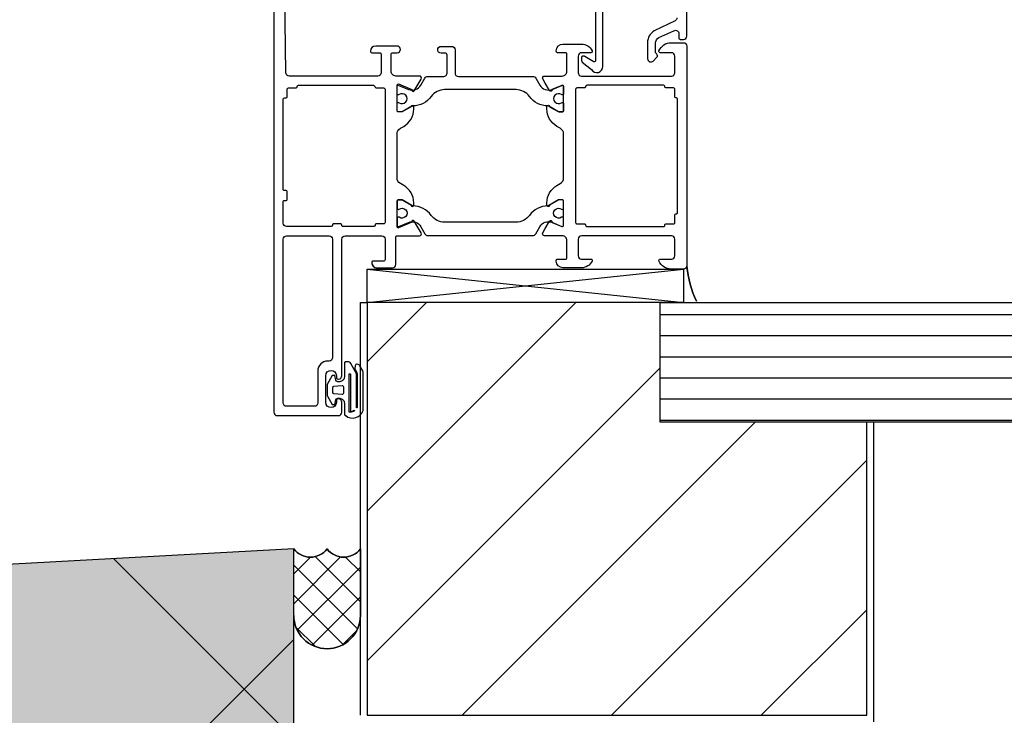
# Model space of a CAD drawing. Header units: millimetres. Extents: x 111285 to 237437, y -9513 to 52045.
# Tile 4 of 117: x 126514 to 126662, y 635 to 739. Entities that reach past the tile are written whole.
import ezdxf

# ---------------------------------------------------------------- set-up
doc = ezdxf.new("R2010")
doc.units = ezdxf.units.MM
doc.header["$LTSCALE"] = 100
doc.linetypes.add('DASHDOT2', pattern=[12.7, 6.35, -3.175, 0, -3.175])
doc.linetypes.add('DASHED', pattern=[0.75, 0.5, -0.25])
doc.layers.get('0').update_dxf_attribs({"color": 252})
for name, color, linetype in [('0-aanzicht', 252, 'Continuous'), ('0-acceering', 252, 'Continuous'), ('0-afwerking', 252, 'Continuous'), ('0-arc-wanden', 252, 'Continuous'), ('0-binnenwanden', 252, 'Continuous'), ('0-BUITENKOZIJNEN', 252, 'Continuous'), ('0-constructie', 252, 'Continuous'), ('0-constructiehatch', 252, 'Continuous')]:
    doc.layers.add(name, color=color, linetype=linetype)
doc.linetypes.add('ZIGZAG', pattern='A,0.00254,-5.08,[131,ltypeshp.shx,S=5.08,R=0,X=-5.08,Y=0],-10.16,[131,ltypeshp.shx,S=5.08,R=180,X=5.08,Y=0],-5.08', length=20.32254)

# ---------------------------------------------------------------- blocks, each defined once
blk = doc.blocks.new('P-71191BLOCK')
at = {"layer": '0-BUITENKOZIJNEN', "linetype": 'Continuous', "ltscale": 0.25}
blk.add_lwpolyline([(14.39999999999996, 46.38520000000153), (13.03999999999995, 45.60000000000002), (12.49999999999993, 45.60000000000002, -0.4142135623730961), (12.29999999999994, 45.80000000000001), (12.29999999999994, 49.60000000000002, -0.4142135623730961), (12.49999999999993, 49.80000000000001), (14.53253497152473, 48.95809644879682, 0.9366001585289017), (14.89051609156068, 48.7815593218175), (15.91152173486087, 50.54998061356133, 0.5773751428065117), (15.65172530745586, 51.00000000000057), (12.10078999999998, 51, -0.4142135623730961), (11.40078999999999, 51.69999999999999), (11.40078999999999, 54.19999999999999, -0.4142135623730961), (11.70079, 54.5), (12.30078999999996, 54.5, 1.000000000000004), (12.30078999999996, 55.5), (9.100779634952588, 55.5, 0.4123353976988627), (8.300796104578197, 54.70513333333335, 0.4160942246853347), (8.500791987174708, 54.50385), (9.700790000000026, 54.50385, -0.4142135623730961), (9.900790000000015, 54.30385000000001), (9.900790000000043, 51.50000000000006, -0.4142135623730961), (9.400790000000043, 51.00000000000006), (-3.90620906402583, 51.00000000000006, -0.4105572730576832), (-4.406170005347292, 51.49375042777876), (-4.600000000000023, 67.00000000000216), (-4.599999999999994, 69.49999999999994, -0.4142135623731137), (-4.099999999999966, 69.99999999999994), (-3.200000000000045, 69.99999999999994, -0.4142135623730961), (-3.000000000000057, 69.79999999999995), (-3.000000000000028, 68.89999999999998, 1.000000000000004), (-2.200000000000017, 68.89999999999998), (-2.200000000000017, 72, 0.4142135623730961), (-2.700000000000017, 72.5), (-2.999999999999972, 72.5, 0.4142135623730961), (-3.19999999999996, 72.30000000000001), (-3.200000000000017, 71.69999999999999, -0.414213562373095), (-3.700000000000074, 71.20000000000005), (-4.299999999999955, 71.2000000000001, -0.4142135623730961), (-4.799999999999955, 71.7000000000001), (-4.799999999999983, 76.29999999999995, -0.4142135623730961), (-4.299999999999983, 76.79999999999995), (-3.69999999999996, 76.80000000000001, -0.4142135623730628), (-3.19999999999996, 76.30000000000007), (-3.19999999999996, 75.70000000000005, 0.4142135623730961), (-2.999999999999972, 75.50000000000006), (-2.700000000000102, 75.49999999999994, 0.414213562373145), (-2.200000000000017, 75.99999999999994), (-2.200000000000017, 77.5, 0.4142135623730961), (-2.700000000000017, 78), (-5.700000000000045, 78, 0.4142135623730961), (-6.200000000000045, 77.5), (-6.200000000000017, 0.5, 0.4142135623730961), (-5.700000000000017, 0), (3.5, 0, 0.4142135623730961), (4, 0.5), (4, 2, 0.4142135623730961), (3.5, 2.5), (3.400000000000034, 2.5, 0.4142135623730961), (3.200000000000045, 2.300000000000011), (3.200000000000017, 2, -1.000000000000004), (1.599999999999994, 2), (1.599999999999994, 6, -1.000000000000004), (3.200000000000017, 6), (3.199999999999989, 5.699999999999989, 0.4142135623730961), (3.399999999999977, 5.499999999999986), (3.499999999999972, 5.5, 0.4142135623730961), (3.999999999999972, 6), (3.999999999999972, 26.5, -0.4142135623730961), (4.499999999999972, 27), (10.00000000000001, 27.00000000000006, -0.4142135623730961), (10.50000000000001, 26.50000000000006), (10.50000000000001, 23.40000000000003, -0.4142135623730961), (10.30000000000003, 23.20000000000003), (8.700002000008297, 23.20000000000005, 0.4142135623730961), (8.500002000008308, 23.00000000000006, 0.4142135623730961), (9.300001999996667, 22.20000000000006), (11.59999999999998, 22.20000000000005, 0.4142135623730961), (12.09999999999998, 22.70000000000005), (12.09999999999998, 26.80000000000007, -0.4142135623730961), (12.29999999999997, 27.00000000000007), (15.65172530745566, 27.00000000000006, 0.5773512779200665), (15.91153247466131, 27.45000078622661), (14.89051954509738, 29.21843469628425, 0.9366166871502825), (14.53253497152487, 29.04190355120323), (12.49999999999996, 28.20000000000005, -0.4142135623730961), (12.29999999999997, 28.40000000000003), (12.29999999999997, 32.20000000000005, -0.4142135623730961), (12.49999999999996, 32.40000000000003), (13.03999999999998, 32.40000000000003), (14.39999999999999, 31.61479999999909, 0.9999925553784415), (14.80000000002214, 31.6148029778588), (14.79999999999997, 31.96121378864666, 0.2679492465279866), (13.29999947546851, 34.55929030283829), (12.80000017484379, 34.84796489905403, -0.2679492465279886), (12.29999999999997, 35.71399040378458), (12.29999999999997, 42.28600959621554, -0.2679492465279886), (12.80000017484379, 43.15203510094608), (13.29999947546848, 43.44070969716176, 0.2679492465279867), (14.79999999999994, 46.0387862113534), (14.79999999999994, 46.38519696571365, 0.9999924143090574)], format="xyb", close=True, dxfattribs=at)
at = {"layer": '0-BUITENKOZIJNEN', "linetype": 'Continuous'}
for points in [[(-4.799999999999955, 28.90000000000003), (-4.799999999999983, 32.10595000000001, -0.4142135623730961), (-4.599999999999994, 32.30595), (-4.400000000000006, 32.30595, 0.4142135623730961), (-4.200000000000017, 32.50594999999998), (-4.200000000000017, 33.60138999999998, 0.4142135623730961), (-4.400000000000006, 33.80138999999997), (-4.599999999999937, 33.80138999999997, -0.4142135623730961), (-4.799999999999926, 34.00138999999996), (-4.800000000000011, 47.50000000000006, -0.4142135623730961), (-4.600000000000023, 47.70000000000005), (-4.399999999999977, 47.70000000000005, 0.4142135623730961), (-4.199999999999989, 47.90000000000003), (-4.200000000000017, 49.00000000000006, -0.4142135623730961), (-4.000000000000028, 49.20000000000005), (-2.8999979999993, 49.19999999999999, 0.4142135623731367), (-2.699998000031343, 49.40000000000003, -0.4142135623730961), (-2.499998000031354, 49.60000000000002), (8.787300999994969, 49.60000000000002, -0.4142135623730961), (8.987300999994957, 49.40000000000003, 0.4142135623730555), (9.187300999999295, 49.20000000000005), (10.3, 49.20000000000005, -0.4142135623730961), (10.49999999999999, 49.00000000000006), (10.50000000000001, 28.99999999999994, -0.4142135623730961), (10.30000000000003, 28.79999999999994), (9.200001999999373, 28.80000000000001, 0.4142135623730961), (9.000001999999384, 28.60000000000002, -0.4142135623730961), (8.800001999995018, 28.40000000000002), (4.200002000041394, 28.40000000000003, -0.4142135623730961), (4.000002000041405, 28.60000000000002, 0.4142135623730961), (3.80000200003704, 28.80000000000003), (2.800001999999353, 28.79999999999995, 0.4142135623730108), (2.600001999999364, 28.60000000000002, -0.4142135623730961), (2.400001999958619, 28.40000000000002), (-4.299999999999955, 28.40000000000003, -0.4142135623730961)], [(-0.09999999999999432, 1.400000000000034), (-4.299999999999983, 1.400000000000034, -0.4142135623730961), (-4.799999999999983, 1.900000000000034), (-4.799999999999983, 26.5, -0.4142135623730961), (-4.299999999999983, 27), (2.100000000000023, 27, -0.4142135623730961), (2.600000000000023, 26.5), (2.600000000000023, 8.700000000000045, -0.4142135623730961), (2.100000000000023, 8.200000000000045), (1.900000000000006, 8.200000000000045, 0.4142135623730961), (0.4000000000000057, 6.700000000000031), (0.4000000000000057, 1.900000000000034, -0.4142135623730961)]]:
    blk.add_lwpolyline(points, format="xyb", close=True, dxfattribs=at)
blk = doc.blocks.new('P-70157BLOCK')
at = {"layer": '0-BUITENKOZIJNEN', "linetype": 'Continuous'}
for points in [[(14.50000000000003, 4.798870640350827, -0.5366750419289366), (14.31574306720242, 5.076648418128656, -0.301511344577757), (16.15831239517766, 6.298870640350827), (18, 6.298870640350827, -0.414213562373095), (18.5, 5.798870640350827), (18.5, -27.2011293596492, -0.414213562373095), (18, -27.7011293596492), (16.15831239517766, -27.70112935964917, -0.3015113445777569), (14.31574306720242, -26.478907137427, -0.5366750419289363), (14.50000000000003, -26.20112935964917), (16.19999999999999, -26.20112935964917, 0.414213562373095), (16.69999999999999, -25.70112935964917), (16.69999999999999, -23.20112935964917, 0.414213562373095), (16.19999999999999, -22.70112935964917), (2.699999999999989, -22.7011293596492, 0.414213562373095), (2.199999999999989, -23.2011293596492), (2.199999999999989, -25.70112935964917, 0.414213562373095), (2.699999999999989, -26.20112935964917), (4.100000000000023, -26.20112935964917, -0.5539924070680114), (4.279843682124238, -26.4886293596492, -0.2870075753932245), (2.661250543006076, -27.50112935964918), (-0.1000000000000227, -27.50112935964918, -0.414213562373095), (-1.100000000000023, -26.50112935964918), (-1.100000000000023, -26.40112935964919, -0.4142135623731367), (-0.8999999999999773, -26.20112935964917), (0.2999999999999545, -26.20112935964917, 0.4142135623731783), (0.5, -26.00112935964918), (0.5, -23.40112935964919, 0.414213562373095), (-0.1999999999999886, -22.70112935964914), (-0.1999999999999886, -22.70112935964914), (-2.866748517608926, -22.70112935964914), (-2.866748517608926, -22.70112935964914, -0.5773502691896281), (-3.126556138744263, -22.25112935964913), (-2.763591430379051, -21.62245604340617), (-2.12764257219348, -20.52096031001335, -1.000000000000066), (-1.758090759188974, -20.67403368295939), (-0.2765366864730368, -21.28771347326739, 0.5345111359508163), (0, -21.10293756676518), (5.684341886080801e-14, -21.10293756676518), (0, -17.50112935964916, 0.4142135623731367), (-0.1999999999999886, -17.30112935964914), (-0.7400000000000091, -17.30112935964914), (-0.7400000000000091, -17.30112935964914), (-2.102211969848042, -18.08760280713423, -1.077346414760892), (-2.5, -18.11726583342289), (-2.5, -17.73991556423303, -0.2679491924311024), (-1, -15.14183935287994), (-1, -15.14183935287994), (-0.5, -14.85316421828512, 0.2679491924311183), (0, -13.9871388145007), (0, -10.70112935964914), (0, -10.70112935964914), (0, -7.415119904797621, 0.2679491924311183), (-0.5, -6.549094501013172), (-0.5, -6.549094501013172), (-1, -6.260419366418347, -0.2679491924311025), (-2.5, -3.662343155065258), (-2.5, -3.662343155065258), (-2.5, -3.284992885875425, -1.077346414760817), (-2.102211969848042, -3.314655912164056), (-0.7400000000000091, -4.10112935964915), (-0.1999999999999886, -4.10112935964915, 0.414213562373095), (0, -3.901129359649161), (0, -3.901129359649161), (0, -0.2993211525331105), (0, -0.2993211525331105, 0.534511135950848), (-0.2765366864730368, -0.1145452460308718), (-1.758090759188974, -0.7282250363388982), (-1.758090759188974, -0.7282250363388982, -1.000000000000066), (-2.12764257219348, -0.8812984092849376), (-2.127642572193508, -0.8812984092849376), (-2.763591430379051, 0.2201973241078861), (-2.763591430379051, 0.2201973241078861), (-3.126556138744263, 0.8488706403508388, -0.5773502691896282), (-2.866748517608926, 1.298870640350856), (-2.866748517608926, 1.298870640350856), (-0.1999999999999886, 1.298870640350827, 0.414213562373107), (0.5, 1.998870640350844), (0.5, 4.598870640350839, 0.4142135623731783), (0.2999999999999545, 4.798870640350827), (-0.8999999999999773, 4.798870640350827, -0.4142135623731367), (-1.100000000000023, 4.998870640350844), (-1.100000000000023, 5.098870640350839, -0.414213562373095), (-0.1000000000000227, 6.098870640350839), (2.661250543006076, 6.098870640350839, -0.2870075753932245), (4.279843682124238, 5.08637064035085, -0.5539924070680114), (4.100000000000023, 4.798870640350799), (2.699999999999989, 4.798870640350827, 0.414213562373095), (2.199999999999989, 4.298870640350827), (2.199999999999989, 1.798870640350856, 0.414213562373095), (2.699999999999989, 1.298870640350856), (16.19999999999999, 1.298870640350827, 0.414213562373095), (16.69999999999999, 1.798870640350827), (16.69999999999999, 4.298870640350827, 0.414213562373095), (16.19999999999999, 4.798870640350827)], [(17.10000000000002, -5.701129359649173), (17.10000000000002, -5.701129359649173), (17.10000000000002, -2.201129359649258), (17.10000000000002, -2.201129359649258, 0.4142135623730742), (16.89999999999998, -2.001129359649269, -0.4142135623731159), (16.69999999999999, -1.801129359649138), (16.69999999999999, -0.7011293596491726), (16.69999999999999, -0.7011293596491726, 0.4142135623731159), (16.5, -0.5011293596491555), (15.39999999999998, -0.5011293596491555, -0.4142135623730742), (15.20000000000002, -0.3011293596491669, 0.4142135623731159), (15.00000000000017, -0.1011293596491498), (3.499999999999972, -0.1011293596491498), (3.499999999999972, -0.1011293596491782, 0.4142135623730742), (3.300000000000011, -0.3011293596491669, -0.4142135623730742), (3.100000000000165, -0.5011293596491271), (2, -0.5011293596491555, 0.4142135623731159), (1.800000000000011, -0.7011293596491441), (1.800000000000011, -1.801129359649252), (1.800000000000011, -20.70112935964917), (1.800000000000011, -20.70112935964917, 0.414213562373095), (2, -20.90112935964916), (3.100000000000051, -20.90112935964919, -0.4142135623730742), (3.300000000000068, -21.10112935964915, 0.4142135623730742), (3.499999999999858, -21.30112935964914), (15.00000000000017, -21.30112935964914, 0.4142135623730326), (15.19999999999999, -21.10112935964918), (15.19999999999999, -21.10112935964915, -0.4142135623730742), (15.39999999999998, -20.90112935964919), (15.39999999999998, -20.90112935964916), (16.5, -20.90112935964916, 0.414213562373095), (16.69999999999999, -20.70112935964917), (16.69999999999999, -20.70112935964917), (16.69999999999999, -19.60112935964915), (16.69999999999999, -19.60112935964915, -0.4142135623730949), (16.89999999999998, -19.40112935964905), (16.89999999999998, -19.40112935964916, 0.414213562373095), (17.10000000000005, -19.20112935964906), (17.10000000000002, -19.20112935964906)]]:
    blk.add_lwpolyline(points, format="xyb", close=True, dxfattribs=at)
blk = doc.blocks.new('hoek-sr1 en sr2')
at = {"ltscale": 0.1}
for p, q in [((397.9999999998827, -620.0000000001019), (397.9999999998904, -665.0000000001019)), ((392.9999999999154, -630.0000000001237), (392.99999999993, -630.0000000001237)), ((387.99999999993, -635.0000000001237), (387.99999999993, -645.0000000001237)), ((397.9999999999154, -645.0000000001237), (397.9999999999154, -635.0000000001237)), ((392.9999999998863, -645.0000000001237), (392.9999999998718, -645.0000000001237)), ((397.9999999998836, -645.0000000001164), (397.999999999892, -665.0000000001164)), ((398.9999999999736, -687.0000133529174), (446.4999999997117, -682.0000133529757)), ((398.9999999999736, -682.0000133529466), (446.4999999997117, -687.0000133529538)), ((446.4999999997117, -682.0000133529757), (398.9999999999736, -682.0000133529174)), ((398.9999999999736, -682.0000133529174), (398.9999999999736, -687.0000133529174)), ((446.4999999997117, -687.0000133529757), (446.4999999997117, -682.0000133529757)), ((398.9999999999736, -687.0000133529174), (446.4999999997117, -687.0000133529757))]:
    blk.add_line(p, q, dxfattribs=at)
for p, q in [((397.9999999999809, -620.00000000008), (397.9999999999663, -682.0000000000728)), ((398.9999999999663, -682.0000000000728), (398.9999999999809, -620.00000000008)), ((397.9999999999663, -682.0000000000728), (398.9999999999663, -682.0000000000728))]:
    blk.add_line(p, q)
at = {"linetype": 'Continuous'}
for points in [[(394.3091856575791, -670.3479055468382), (394.1853874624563, -671.0500000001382), (393.7853874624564, -671.0500000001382), (392.9999999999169, -669.6896690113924), (392.9999999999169, -668.0103309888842), (393.7853874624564, -666.6500000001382), (394.1853874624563, -666.6500000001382), (394.309185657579, -667.3520944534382, 0.3639702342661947), (394.6046279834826, -667.6000000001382), (394.8999999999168, -667.6000000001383, 0.414213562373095), (395.5999999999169, -666.9000000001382), (395.5999999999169, -665.2000000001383, -0.414213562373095), (395.799999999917, -665.0000000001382), (395.799999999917, -665.0000000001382), (395.799999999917, -665.0000000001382, -0.5143476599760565), (398.3999999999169, -665.7495587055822), (398.3999999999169, -671.5555136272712), (398.3999999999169, -671.5555136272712, -0.1316524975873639), (398.3598076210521, -671.7055136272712), (398.3598076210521, -671.7055136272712), (397.916783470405, -672.4728539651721), (397.916783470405, -672.4728539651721, -0.2441423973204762), (397.5283939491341, -672.720858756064), (397.5283939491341, -672.720858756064, -0.3962331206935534), (397.2050401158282, -672.4672260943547), (397.2050401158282, -672.4672260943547), (397.1532054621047, -672.1268885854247), (397.1532054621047, -672.1268885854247, -0.1703036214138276), (397.1899777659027, -671.9317183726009), (397.1899777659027, -671.9317183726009), (397.4598076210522, -671.4643593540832), (397.4598076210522, -671.4643593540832, 0.1316524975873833), (397.4999999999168, -671.3143593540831), (397.4999999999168, -671.3143593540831), (397.4999999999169, -666.2381343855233), (397.4999999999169, -666.2381343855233, 0.4916311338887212), (397.4263194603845, -666.1830169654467), (397.4263194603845, -666.1830169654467), (397.3999999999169, -671.2339745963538, -0.131652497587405), (397.333012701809, -671.4839745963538), (396.5443375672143, -672.8500000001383), (396.5443375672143, -672.8500000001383, -0.2679491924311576), (396.1113248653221, -673.1000000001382), (396.1113248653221, -673.1000000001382), (395.799999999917, -673.1000000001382, -0.414213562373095), (395.5999999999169, -672.9000000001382), (395.5999999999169, -670.8000000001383, 0.414213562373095), (394.8999999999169, -670.1000000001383), (394.6046279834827, -670.1000000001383, 0.363970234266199)], [(396.2999999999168, -665.5352766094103), (396.2999999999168, -671.2255147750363), (396.2999999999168, -671.2255147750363), (396.3299999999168, -671.2555147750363), (396.3299999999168, -671.2555147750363), (396.2999999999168, -671.2255147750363), (396.2999999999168, -671.2255147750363, 0.4142135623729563), (396.3299999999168, -671.2555147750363, 0.4142135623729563), (396.3299999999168, -671.2555147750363), (396.4699999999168, -671.2555147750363), (396.4699999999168, -671.2555147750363, 0.4142135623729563), (396.4999999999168, -671.2255147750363), (396.4999999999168, -671.2255147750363), (396.4999999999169, -665.6432031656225), (396.4999999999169, -665.6432031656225, -0.450353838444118), (396.53364485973, -665.6134254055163), (396.53364485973, -665.613425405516, -0.124640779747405), (397.0662471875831, -665.8242821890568), (397.0662471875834, -665.8242821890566), (397.1180007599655, -665.7924736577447), (397.1180007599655, -665.7924736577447, 0.506574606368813), (397.1184291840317, -665.7441005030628), (397.1184291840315, -665.7441005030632, 0.1618581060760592), (396.3999999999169, -665.5052766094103), (396.3999999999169, -665.5052766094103), (396.3299999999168, -665.5052766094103), (396.3299999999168, -665.5052766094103, 0.4142135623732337)], [(393.9825688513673, -669.3672419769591, -0.3888787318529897), (393.7999999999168, -669.1680030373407), (393.7999999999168, -669.1680030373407), (393.7999999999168, -668.5319969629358), (393.7999999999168, -668.5319969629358, -0.3888787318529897), (393.9825688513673, -668.3327580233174), (393.9825688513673, -668.3327580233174), (395.2825688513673, -668.2190227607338), (395.2825688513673, -668.2190227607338, -0.4400105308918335), (395.4999999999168, -668.4182617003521), (395.4999999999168, -668.4182617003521), (395.4999999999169, -669.2817382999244), (395.4999999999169, -669.2817382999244, -0.4400105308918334), (395.2825688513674, -669.4809772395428), (395.2825688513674, -669.4809772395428)], [(403.6999999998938, -697.3999866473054), (403.6999999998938, -697.3999866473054, -0.4142135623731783), (403.4999999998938, -697.1999866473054), (403.4999999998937, -696.1745833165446, -0.609065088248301), (403.8157894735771, -696.011510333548, 1.936491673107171), (403.815789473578, -694.7884629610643, -0.6090650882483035), (403.4999999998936, -694.6253899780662), (403.4999999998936, -693.5981784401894, -0.5345111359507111), (403.7765366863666, -693.4134025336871), (405.2019883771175, -694.0038439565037, 0.3763733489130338), (407.0750516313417, -693.3680246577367), (407.6916836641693, -692.2999866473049, -0.267949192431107), (408.1246963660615, -692.0499866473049), (423.8753036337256, -692.0499866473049, -0.2679491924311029), (424.3083163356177, -692.2999866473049), (424.9249483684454, -693.3680246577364, 0.3763733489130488), (426.7980116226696, -694.0038439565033), (428.2234633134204, -693.4134025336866, -0.5345111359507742), (428.4999999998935, -693.5981784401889), (428.4999999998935, -694.6253899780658, -0.6090650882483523), (428.1842105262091, -694.7884629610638, 1.936491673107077), (428.1842105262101, -696.0115103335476, -0.6090650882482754), (428.4999999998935, -696.1745833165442), (428.4999999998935, -697.199986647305, -0.4142135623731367), (428.2999999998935, -697.3999866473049), (427.7499999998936, -697.3999866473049), (426.2680858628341, -696.5444031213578, 0.1261734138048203), (426.1245527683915, -696.5042804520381, -0.2333969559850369), (423.3761765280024, -695.0729479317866, 0.239087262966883), (421.3591597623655, -694.0499866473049), (410.640840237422, -694.0499866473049, 0.2390872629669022), (408.623823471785, -695.0729479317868, -0.2333969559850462), (405.8754472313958, -696.5042804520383, 0.1261734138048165), (405.7319141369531, -696.5444031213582), (404.2499999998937, -697.3999866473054)], [(405.8754472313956, -711.4957195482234, -0.1261734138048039), (405.7319141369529, -711.4555968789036), (404.2499999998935, -710.6000133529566), (403.6999999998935, -710.6000133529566, 0.414213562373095), (403.4999999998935, -710.8000133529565), (403.4999999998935, -711.8254166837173, 0.609065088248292), (403.8157894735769, -711.9884896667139, -1.936491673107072), (403.8157894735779, -713.2115370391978, 0.6090650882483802), (403.4999999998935, -713.3746100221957), (403.4999999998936, -714.4018215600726), (403.4999999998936, -714.4018215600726, 0.5345111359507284), (403.7765366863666, -714.5865974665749), (403.7765366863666, -714.5865974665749), (405.2019883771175, -713.9961560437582, -0.3763733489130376), (407.0750516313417, -714.631975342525), (407.6916836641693, -715.7000133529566, 0.2679491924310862), (408.1246963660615, -715.9500133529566), (410.4999999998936, -715.9500133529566, -0.4142135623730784), (410.9999999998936, -716.4500133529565), (410.9999999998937, -719.1500133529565, -0.4142135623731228), (410.6999999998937, -719.4500133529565), (410.0999999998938, -719.4500133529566, 0.9999999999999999), (410.0999999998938, -720.4500133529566), (411.6999999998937, -720.4500133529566, 0.4142135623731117), (412.1999999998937, -719.9500133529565), (412.1999999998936, -716.4500133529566, -0.414213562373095), (412.6999999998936, -715.9500133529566), (423.8753036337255, -715.9500133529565, 0.2679491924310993), (424.3083163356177, -715.7000133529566), (424.9249483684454, -714.6319753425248, -0.3763733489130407), (426.7980116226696, -713.9961560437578), (428.2234633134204, -714.5865974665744, 0.534511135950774), (428.4999999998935, -714.4018215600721), (428.4999999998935, -713.3746100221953, 0.609065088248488), (428.184210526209, -713.2115370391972, -1.936491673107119), (428.18421052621, -711.9884896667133, 0.6090650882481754), (428.4999999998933, -711.8254166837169), (428.4999999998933, -710.8000133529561), (428.4999999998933, -710.8000133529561, 0.414213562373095), (428.2999999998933, -710.6000133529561), (428.2999999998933, -710.6000133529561), (427.7499999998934, -710.6000133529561), (426.268085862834, -711.4555968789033, -0.126173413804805), (426.1245527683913, -711.4957195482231, 0.233396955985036), (423.376176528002, -712.9270520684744, -0.239087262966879), (421.3591597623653, -713.9500133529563), (410.6408402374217, -713.9500133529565, -0.2390872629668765), (408.6238234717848, -712.9270520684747, 0.2333969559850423)]]:
    blk.add_lwpolyline(points, format="xyb", close=True, dxfattribs=at)
at = {"ltscale": 0.1}
for centre, radius, start, end in [((392.9999999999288, -635.0000000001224), 4.999999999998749, 89.99999999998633, 180.0000000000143), ((392.9999999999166, -635.0000000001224), 4.999999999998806, 359.9999999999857, 90.00000000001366), ((390.4999999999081, -646.8539004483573), 3.112386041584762, 36.5591595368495, 143.4408404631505), ((395.4999999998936, -646.8539004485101), 3.112386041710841, 36.55915953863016, 143.4408404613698)]:
    blk.add_arc(centre, radius, start, end, dxfattribs=at)
at = {"linetype": 'Continuous'}
blk.add_arc((462.8872190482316, -688.9978548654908), 15.96819799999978, 154.8134079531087, 174.3821819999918, dxfattribs=at)
at = {"layer": '0-aanzicht', "linetype": 'DASHDOT2', "ltscale": 0.1}
blk.add_line((422.9999999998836, -543.000000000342), (422.9999999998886, -620.0000000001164), dxfattribs=at)
at = {"layer": '0-acceering', "ltscale": 0.1}
for p, q in [((457.2532015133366, -664.0000000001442), (413.2532015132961, -620.0000000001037)), ((473.9999999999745, -658.2961581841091), (435.7038418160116, -620.0000000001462)), ((473.9999999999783, -635.8455178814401), (458.1544821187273, -620.0000000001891)), ((442.9999999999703, -672.1974387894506), (398.9999999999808, -628.1974387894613)), ((395.4238969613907, -630.6268176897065), (387.9999999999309, -638.0507146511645)), ((391.2409399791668, -630.3196466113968), (388.3196466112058, -633.2409399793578)), ((397.99999999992, -637.7754844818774), (390.7562359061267, -630.5317203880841)), ((397.465649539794, -632.751005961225), (395.2489940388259, -630.534350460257)), ((397.5698197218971, -632.971022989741), (387.9999999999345, -642.5408427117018)), ((397.9999999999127, -642.265612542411), (388.5180520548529, -632.7836645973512)), ((395.0226045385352, -643.7783451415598), (387.9999999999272, -636.7557406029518)), ((397.9999999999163, -637.0309707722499), (391.2078860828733, -643.8230846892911)), ((390.4956487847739, -643.7415174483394), (387.9999999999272, -641.2458686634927)), ((397.99999999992, -641.5210988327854), (395.7680225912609, -643.7530762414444)), ((430.3519209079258, -682.000000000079), (398.9999999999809, -650.6480790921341)), ((572.9999999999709, -664.2750000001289), (442.9999999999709, -664.2750000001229)), ((572.9999999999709, -667.4500000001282), (442.9999999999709, -667.4500000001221)), ((572.9999999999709, -670.6250000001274), (442.9999999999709, -670.6250000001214)), ((407.9012806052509, -682.0000000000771), (398.9999999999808, -673.098719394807)), ((572.9999999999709, -673.8000000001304), (442.9999999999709, -673.8000000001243)), ((572.9999999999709, -676.9750000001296), (442.9999999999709, -676.9750000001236)), ((572.9999999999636, -680.1500000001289), (442.9999999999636, -680.1500000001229))]:
    blk.add_line(p, q, dxfattribs=at)
at = {"layer": '0-afwerking', "linetype": 'DASHED'}
blk.add_line((474.9999999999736, -664.0000000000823), (475.0000000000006, -619.0000000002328), dxfattribs=at)
at = {"layer": '0-binnenwanden', "ltscale": 0.1}
for p, q in [((398.9999999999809, -682.0000000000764), (398.9999999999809, -620.0000000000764)), ((398.9999999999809, -620.0000000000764), (473.9999999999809, -620.0000000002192)), ((473.9999999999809, -620.0000000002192), (473.9999999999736, -664.0000000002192)), ((473.9999999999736, -664.0000000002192), (442.9999999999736, -664.00000000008)), ((442.9999999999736, -664.00000000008), (442.9999999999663, -682.00000000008)), ((572.9999999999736, -664.0000000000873), (442.9999999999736, -664.00000000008)), ((442.9999999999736, -664.00000000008), (442.9999999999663, -682.00000000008)), ((442.9999999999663, -682.00000000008), (398.9999999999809, -682.0000000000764)), ((442.9999999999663, -682.00000000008), (572.9999999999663, -682.0000000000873))]:
    blk.add_line(p, q, dxfattribs=at)
at = {"layer": '0-BUITENKOZIJNEN', "linetype": 'Continuous'}
for points in [[(433.2999999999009, -730.9000000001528), (433.2999999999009, -720.6456597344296), (433.2999999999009, -718.3000000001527, 0.7673269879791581), (432.926794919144, -718.2000000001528), (431.6853735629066, -718.9414213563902, -0.198912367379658), (431.5439522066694, -719.0000000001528), (431.3999999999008, -719.0000000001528, -0.414213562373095), (431.1999999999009, -718.8000000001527), (431.1999999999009, -718.3339745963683, -0.1316524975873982), (431.2669872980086, -718.0839745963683), (432.7084936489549, -716.9532377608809, -0.7673269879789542), (434.399999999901, -717.406475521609), (434.399999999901, -720.4161111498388), (434.399999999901, -730.9000000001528)], [(445.4999999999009, -724.7331615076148, 0.2679491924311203), (445.2499999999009, -724.3001488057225), (442.0999999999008, -722.7701705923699, -0.2679491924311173), (441.0999999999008, -721.0381197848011), (441.0999999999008, -718.6013016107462, -0.6681786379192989), (441.9535533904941, -718.247748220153), (442.5121320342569, -718.8063268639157, -0.4671052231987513), (442.4714285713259, -719.2646544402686, 0.2453926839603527), (442.2999999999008, -719.5929151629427), (442.2999999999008, -720.9226497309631, 0.2679491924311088), (442.7999999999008, -721.7886751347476), (445.0499999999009, -722.7990381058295, 0.5773502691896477), (445.7999999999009, -722.3660254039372), (445.7999999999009, -721.7000000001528, -0.4142135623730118), (445.9999999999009, -721.5000000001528), (446.4999999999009, -721.5000000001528, -0.414213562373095), (446.9999999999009, -722.0000000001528), (446.9999999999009, -730.9000000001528)]]:
    blk.add_lwpolyline(points, format="xyb", dxfattribs=at)
at = {"linetype": 'ZIGZAG', "ltscale": 0.25, "extrusion": (0, 0, -1), "zscale": -1, "rotation": 180}
blk.add_blockref('P-71191BLOCK', (-391.1999999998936, -665.000000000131), dxfattribs=at)
at = {"linetype": 'ZIGZAG', "extrusion": (0, 0, -1), "zscale": -1, "rotation": 180}
blk.add_blockref('P-70157BLOCK', (-428.4999999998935, -714.7011427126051), dxfattribs=at)
blk = doc.blocks.new('onderlegger beganegrond')
at = {"layer": '0-arc-wanden', "ltscale": 0.1}
h = blk.add_hatch(dxfattribs=at)
h.set_pattern_fill('ANSI37', color=256, scale=20, style=0)
h.set_pattern_definition([(45, (330, 594.0000000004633), (-44.90128060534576, 44.90128060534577), []), (135, (330, 594.0000000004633), (-44.90128060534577, -44.90128060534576), [])])
h.paths.add_polyline_path([(433, 432.9999765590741), (433, 630.0000000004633), (403, 630.0000000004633), (403, 660.0000000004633), (0, 638.0000000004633), (0, 15.00000000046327), (15, 15.00000000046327), (15, 4.632738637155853e-10), (638, 4.632738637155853e-10), (660, 403.000021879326), (630, 403.0000218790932), (630, 432.9999765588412)])
at = {"layer": '0-constructiehatch', "ltscale": 0.1}
blk.add_hatch(color=256, dxfattribs=at).paths.add_polyline_path([(433, 432.9999765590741), (433, 630.0000000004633), (403, 630.0000000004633), (403, 660.0000000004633), (0, 638.0000000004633), (0, 15.00000000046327), (15, 15.00000000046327), (15, 4.632738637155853e-10), (638, 4.632738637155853e-10), (660, 403.000021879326), (630, 403.0000218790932), (630, 432.9999765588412)])
at = {"layer": '0-constructie', "ltscale": 10}
blk.add_lwpolyline([(433, 432.9999765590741), (433, 630.0000000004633), (403, 630.0000000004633), (403, 660.0000000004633), (0, 638.0000000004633), (0, 15.00000000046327), (15, 15.00000000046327), (15, 4.632738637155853e-10), (638, 4.632738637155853e-10), (660, 403.000021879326), (630, 403.0000218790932), (630, 432.9999765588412)], close=True, dxfattribs=at)
at = {"xscale": -1, "rotation": 180}
blk.add_blockref('hoek-sr1 en sr2', (15, 15.00000000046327), dxfattribs=at)

msp = doc.modelspace()

# ---------------------------------------------------------------- linework, layer by layer
at = {"ltscale": 0.1}
for p, q in [((126565.9985052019, 702.0000133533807), (126613.4985052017, 697.0000133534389)), ((126565.9985052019, 697.0000133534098), (126613.4985052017, 702.0000133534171)), ((126565.9985052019, 697.0000133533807), (126565.9985052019, 702.0000133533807)), ((126565.9985052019, 702.0000133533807), (126613.4985052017, 702.0000133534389)), ((126613.4985052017, 702.0000133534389), (126613.4985052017, 697.0000133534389)), ((126613.4985052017, 697.0000133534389), (126565.9985052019, 697.0000133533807)), ((126564.9985052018, 635.0000000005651), (126564.9985052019, 680.0000000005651)), ((126564.9985052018, 660.0000000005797), (126564.9985052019, 680.0000000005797)), ((126554.9985052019, 650.000000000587), (126554.9985052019, 660.000000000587)), ((126559.9985052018, 660.000000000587), (126559.9985052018, 660.000000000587)), ((126564.9985052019, 660.000000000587), (126564.9985052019, 650.000000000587)), ((126559.9985052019, 645.000000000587), (126559.9985052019, 645.000000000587))]:
    msp.add_line(p, q, dxfattribs=at)
for p, q in [((126564.9985052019, 635.0000000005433), (126564.9985052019, 697.000000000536)), ((126564.9985052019, 697.000000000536), (126565.9985052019, 697.000000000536)), ((126565.9985052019, 697.000000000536), (126565.9985052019, 635.0000000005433))]:
    msp.add_line(p, q)
at = {"linetype": 'Continuous'}
for points in [[(126572.8739524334, 726.4957195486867, 0.1261734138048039), (126572.7304193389, 726.4555968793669), (126571.2485052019, 725.6000133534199), (126570.6985052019, 725.6000133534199, -0.414213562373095), (126570.4985052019, 725.8000133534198), (126570.4985052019, 726.8254166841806, -0.609065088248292), (126570.8142946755, 726.9884896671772, 1.936491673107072), (126570.8142946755, 728.211537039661, -0.6090650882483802), (126570.4985052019, 728.374610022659), (126570.4985052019, 729.4018215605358), (126570.4985052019, 729.4018215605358, -0.5345111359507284), (126570.7750418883, 729.5865974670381), (126570.7750418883, 729.5865974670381), (126572.2004935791, 728.9961560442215, 0.3763733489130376), (126574.0735568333, 729.6319753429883), (126574.6901888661, 730.7000133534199, -0.2679491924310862), (126575.123201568, 730.9500133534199), (126577.4985052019, 730.9500133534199, 0.4142135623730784), (126577.9985052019, 731.4500133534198), (126577.9985052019, 734.1500133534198, 0.4142135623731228), (126577.6985052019, 734.4500133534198), (126577.0985052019, 734.4500133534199, -0.9999999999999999), (126577.0985052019, 735.4500133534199), (126578.6985052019, 735.4500133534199, -0.4142135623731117), (126579.1985052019, 734.9500133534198), (126579.1985052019, 731.4500133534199, 0.414213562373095), (126579.6985052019, 730.9500133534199), (126590.8738088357, 730.9500133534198, -0.2679491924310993), (126591.3068215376, 730.7000133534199), (126591.9234535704, 729.6319753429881, 0.3763733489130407), (126593.7965168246, 728.996156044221), (126595.2219685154, 729.5865974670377, -0.534511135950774), (126595.4985052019, 729.4018215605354), (126595.4985052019, 728.3746100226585, -0.609065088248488), (126595.1827157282, 728.2115370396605, 1.936491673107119), (126595.1827157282, 726.9884896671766, -0.6090650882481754), (126595.4985052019, 726.8254166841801), (126595.4985052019, 725.8000133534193), (126595.4985052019, 725.8000133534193, -0.414213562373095), (126595.2985052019, 725.6000133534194), (126595.2985052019, 725.6000133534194), (126594.7485052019, 725.6000133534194), (126593.2665910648, 726.4555968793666, 0.126173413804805), (126593.1230579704, 726.4957195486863, -0.233396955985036), (126590.37468173, 727.9270520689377, 0.239087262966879), (126588.3576649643, 728.9500133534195), (126577.6393454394, 728.9500133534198, 0.2390872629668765), (126575.6223286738, 727.927052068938, -0.2333969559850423)], [(126570.6985052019, 712.3999866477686), (126570.6985052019, 712.3999866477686, 0.4142135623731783), (126570.4985052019, 712.1999866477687), (126570.4985052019, 711.1745833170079, 0.609065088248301), (126570.8142946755, 711.0115103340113, -1.936491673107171), (126570.8142946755, 709.7884629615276, 0.6090650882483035), (126570.4985052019, 709.6253899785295), (126570.4985052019, 708.5981784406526, 0.5345111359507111), (126570.7750418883, 708.4134025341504), (126572.2004935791, 709.003843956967, -0.3763733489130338), (126574.0735568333, 708.3680246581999), (126574.6901888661, 707.2999866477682, 0.267949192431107), (126575.123201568, 707.0499866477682), (126590.8738088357, 707.0499866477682, 0.2679491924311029), (126591.3068215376, 707.2999866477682), (126591.9234535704, 708.3680246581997, -0.3763733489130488), (126593.7965168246, 709.0038439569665), (126595.2219685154, 708.4134025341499, 0.5345111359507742), (126595.4985052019, 708.5981784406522), (126595.4985052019, 709.625389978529, 0.6090650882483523), (126595.1827157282, 709.7884629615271, -1.936491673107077), (126595.1827157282, 711.0115103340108, 0.6090650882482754), (126595.4985052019, 711.1745833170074), (126595.4985052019, 712.1999866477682, 0.4142135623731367), (126595.2985052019, 712.3999866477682), (126594.7485052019, 712.3999866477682), (126593.2665910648, 711.5444031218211, -0.1261734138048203), (126593.1230579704, 711.5042804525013, 0.2333969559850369), (126590.37468173, 710.0729479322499, -0.239087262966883), (126588.3576649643, 709.0499866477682), (126577.6393454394, 709.0499866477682, -0.2390872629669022), (126575.6223286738, 710.07294793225, 0.2333969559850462), (126572.8739524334, 711.5042804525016, -0.1261734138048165), (126572.7304193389, 711.5444031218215), (126571.2485052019, 712.3999866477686)], [(126561.3076908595, 685.3479055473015), (126561.1838926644, 686.0500000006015), (126560.7838926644, 686.0500000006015), (126559.9985052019, 684.6896690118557), (126559.9985052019, 683.0103309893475), (126560.7838926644, 681.6500000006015), (126561.1838926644, 681.6500000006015), (126561.3076908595, 682.3520944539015, -0.3639702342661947), (126561.6031331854, 682.6000000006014), (126561.8985052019, 682.6000000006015, -0.414213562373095), (126562.5985052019, 681.9000000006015), (126562.5985052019, 680.2000000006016, 0.414213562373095), (126562.7985052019, 680.0000000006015), (126562.7985052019, 680.0000000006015), (126562.7985052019, 680.0000000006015, 0.5143476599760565), (126565.3985052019, 680.7495587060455), (126565.3985052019, 686.5555136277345), (126565.3985052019, 686.5555136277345, 0.1316524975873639), (126565.358312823, 686.7055136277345), (126565.358312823, 686.7055136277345), (126564.9152886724, 687.4728539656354), (126564.9152886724, 687.4728539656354, 0.2441423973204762), (126564.5268991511, 687.7208587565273), (126564.5268991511, 687.7208587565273, 0.3962331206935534), (126564.2035453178, 687.467226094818), (126564.2035453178, 687.467226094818), (126564.1517106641, 687.126888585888), (126564.1517106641, 687.126888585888, 0.1703036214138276), (126564.1884829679, 686.9317183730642), (126564.1884829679, 686.9317183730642), (126564.458312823, 686.4643593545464), (126564.458312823, 686.4643593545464, -0.1316524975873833), (126564.4985052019, 686.3143593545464), (126564.4985052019, 686.3143593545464), (126564.4985052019, 681.2381343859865), (126564.4985052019, 681.2381343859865, -0.4916311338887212), (126564.4248246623, 681.1830169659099), (126564.4248246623, 681.1830169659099), (126564.3985052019, 686.2339745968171, 0.131652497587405), (126564.3315179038, 686.4839745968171), (126563.5428427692, 687.8500000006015), (126563.5428427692, 687.8500000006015, 0.2679491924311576), (126563.1098300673, 688.1000000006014), (126563.1098300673, 688.1000000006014), (126562.7985052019, 688.1000000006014, 0.414213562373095), (126562.5985052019, 687.9000000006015), (126562.5985052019, 685.8000000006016, -0.414213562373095), (126561.8985052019, 685.1000000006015), (126561.6031331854, 685.1000000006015, -0.363970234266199)], [(126563.2985052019, 680.5352766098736), (126563.2985052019, 686.2255147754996), (126563.2985052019, 686.2255147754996), (126563.3285052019, 686.2555147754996), (126563.3285052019, 686.2555147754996), (126563.2985052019, 686.2255147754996), (126563.2985052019, 686.2255147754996, -0.4142135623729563), (126563.3285052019, 686.2555147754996, -0.4142135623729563), (126563.3285052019, 686.2555147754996), (126563.4685052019, 686.2555147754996), (126563.4685052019, 686.2555147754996, -0.4142135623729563), (126563.4985052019, 686.2255147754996), (126563.4985052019, 686.2255147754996), (126563.4985052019, 680.6432031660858), (126563.4985052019, 680.6432031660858, 0.450353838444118), (126563.5321500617, 680.6134254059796), (126563.5321500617, 680.6134254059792, 0.124640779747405), (126564.0647523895, 680.8242821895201), (126564.0647523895, 680.8242821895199), (126564.1165059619, 680.792473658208), (126564.1165059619, 680.792473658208, -0.506574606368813), (126564.116934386, 680.744100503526), (126564.116934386, 680.7441005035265, -0.1618581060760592), (126563.3985052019, 680.5052766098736), (126563.3985052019, 680.5052766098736), (126563.3285052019, 680.5052766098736), (126563.3285052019, 680.5052766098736, -0.4142135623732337)], [(126560.9810740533, 684.3672419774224, 0.3888787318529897), (126560.7985052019, 684.1680030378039), (126560.7985052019, 684.1680030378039), (126560.7985052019, 683.531996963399), (126560.7985052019, 683.531996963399, 0.3888787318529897), (126560.9810740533, 683.3327580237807), (126560.9810740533, 683.3327580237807), (126562.2810740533, 683.219022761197), (126562.2810740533, 683.219022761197, 0.4400105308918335), (126562.4985052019, 683.4182617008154), (126562.4985052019, 683.4182617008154), (126562.4985052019, 684.2817383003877), (126562.4985052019, 684.2817383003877, 0.4400105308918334), (126562.2810740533, 684.480977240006), (126562.2810740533, 684.480977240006)]]:
    msp.add_lwpolyline(points, format="xyb", close=True, dxfattribs=at)
msp.add_arc((126629.8857242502, 703.9978548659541), 15.96819799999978, 185.6178179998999, 205.1865920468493, dxfattribs=at)
at = {"ltscale": 0.1}
for centre, radius, start, end in [((126557.4985052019, 661.8539004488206), 3.112386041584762, 216.5591595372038, 323.4408404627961), ((126562.4985052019, 661.8539004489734), 3.112386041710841, 216.5591595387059, 323.4408404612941), ((126559.9985052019, 650.0000000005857), 4.999999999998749, 179.9999999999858, 270), ((126559.9985052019, 650.0000000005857), 4.999999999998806, 270, 1.435066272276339e-11)]:
    msp.add_arc(centre, radius, start, end, dxfattribs=at)
at = {"layer": '0-aanzicht', "linetype": 'DASHDOT2', "ltscale": 0.1}
msp.add_line((126589.9985052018, 558.0000000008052), (126589.9985052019, 635.0000000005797), dxfattribs=at)
at = {"layer": '0-acceering', "ltscale": 0.1}
for p, q in [((126574.8997858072, 697.0000000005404), (126565.9985052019, 688.0987193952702)), ((126597.3504261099, 697.0000000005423), (126565.9985052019, 665.6480790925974)), ((126739.9985052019, 695.1500000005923), (126609.9985052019, 695.1500000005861)), ((126739.9985052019, 691.975000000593), (126609.9985052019, 691.9750000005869)), ((126739.9985052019, 688.8000000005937), (126609.9985052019, 688.8000000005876)), ((126609.9985052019, 687.1974387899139), (126565.9985052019, 643.1974387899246)), ((126739.9985052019, 685.6250000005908), (126609.9985052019, 685.6250000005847)), ((126739.9985052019, 682.4500000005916), (126609.9985052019, 682.4500000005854)), ((126624.2517067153, 679.0000000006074), (126580.2517067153, 635.000000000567)), ((126739.9985052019, 679.2750000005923), (126609.9985052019, 679.2750000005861)), ((126640.9985052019, 673.2961581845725), (126602.702347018, 635.0000000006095)), ((126562.0211097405, 658.7783451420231), (126554.9985052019, 651.7557406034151)), ((126557.4941539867, 658.7415174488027), (126554.9985052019, 656.245868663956)), ((126564.9985052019, 652.0309707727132), (126558.2063912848, 658.8230846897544)), ((126564.9985052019, 656.5210988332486), (126562.7665277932, 658.7530762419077)), ((126564.5683249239, 647.9710229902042), (126554.9985052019, 657.540842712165)), ((126564.9985052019, 657.2656125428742), (126555.5165572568, 647.7836645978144)), ((126562.4224021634, 645.6268176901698), (126554.9985052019, 653.0507146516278)), ((126564.9985052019, 652.7754844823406), (126557.7547411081, 645.5317203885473)), ((126640.9985052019, 650.8455178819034), (126625.1529873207, 635.0000000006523)), ((126558.2394451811, 645.3196466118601), (126555.3181518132, 648.2409399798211)), ((126564.4641547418, 647.7510059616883), (126562.2474992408, 645.5343504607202))]:
    msp.add_line(p, q, dxfattribs=at)
at = {"layer": '0-afwerking', "linetype": 'DASHED'}
msp.add_line((126641.9985052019, 679.0000000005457), (126641.998505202, 634.0000000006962), dxfattribs=at)
at = {"layer": '0-binnenwanden', "ltscale": 0.1}
for p, q in [((126565.9985052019, 697.0000000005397), (126565.9985052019, 635.0000000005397)), ((126609.9985052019, 697.0000000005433), (126565.9985052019, 697.0000000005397)), ((126609.9985052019, 679.0000000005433), (126609.9985052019, 697.0000000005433)), ((126609.9985052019, 679.0000000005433), (126609.9985052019, 697.0000000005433)), ((126609.9985052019, 697.0000000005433), (126739.9985052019, 697.0000000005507)), ((126640.9985052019, 679.0000000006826), (126609.9985052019, 679.0000000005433)), ((126739.9985052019, 679.0000000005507), (126609.9985052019, 679.0000000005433)), ((126640.9985052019, 635.0000000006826), (126640.9985052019, 679.0000000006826)), ((126565.9985052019, 635.0000000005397), (126640.9985052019, 635.0000000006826))]:
    msp.add_line(p, q, dxfattribs=at)
at = {"layer": '0-BUITENKOZIJNEN', "linetype": 'Continuous', "ltscale": 0.25}
msp.add_lwpolyline([(126551.9985052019, 757.5000000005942), (126551.9985052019, 680.5000000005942, 0.4142135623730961), (126552.4985052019, 680.0000000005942), (126561.6985052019, 680.0000000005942, 0.4142135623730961), (126562.1985052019, 680.5000000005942), (126562.1985052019, 682.0000000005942, 0.4142135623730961), (126561.6985052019, 682.5000000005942), (126561.5985052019, 682.5000000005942, 0.4142135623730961), (126561.3985052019, 682.3000000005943), (126561.3985052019, 682.0000000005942, -1.000000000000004), (126559.7985052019, 682.0000000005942), (126559.7985052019, 686.0000000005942, -1.000000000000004), (126561.3985052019, 686.0000000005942), (126561.3985052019, 685.7000000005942, 0.4142135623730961), (126561.5985052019, 685.5000000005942), (126561.6985052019, 685.5000000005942, 0.4142135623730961), (126562.1985052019, 686.0000000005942), (126562.1985052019, 706.5000000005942, -0.4142135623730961), (126562.6985052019, 707.0000000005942), (126568.1985052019, 707.0000000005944, -0.4142135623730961), (126568.6985052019, 706.5000000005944), (126568.6985052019, 703.4000000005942, -0.4142135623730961), (126568.4985052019, 703.2000000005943), (126566.8985072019, 703.2000000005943, 0.4142135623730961), (126566.6985072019, 703.0000000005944, 0.4142135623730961), (126567.4985072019, 702.2000000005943), (126569.7985052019, 702.2000000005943, 0.4142135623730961), (126570.2985052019, 702.7000000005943), (126570.2985052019, 706.8000000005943, -0.4142135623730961), (126570.4985052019, 707.0000000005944), (126573.8502305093, 707.0000000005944, 0.5773512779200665), (126574.1100376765, 707.4500007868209), (126573.089024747, 709.2184346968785, 0.9366166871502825), (126572.7310401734, 709.0419035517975), (126570.6985052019, 708.2000000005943, -0.4142135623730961), (126570.4985052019, 708.4000000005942), (126570.4985052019, 712.2000000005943, -0.4142135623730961), (126570.6985052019, 712.4000000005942), (126571.2385052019, 712.4000000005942), (126572.5985052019, 711.6148000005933, 0.9999925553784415), (126572.9985052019, 711.6148029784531), (126572.9985052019, 711.9612137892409, 0.2679492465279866), (126571.4985046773, 714.5592903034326), (126570.9985053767, 714.8479648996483, -0.2679492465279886), (126570.4985052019, 715.7139904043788), (126570.4985052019, 722.2860095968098, -0.2679492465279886), (126570.9985053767, 723.1520351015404), (126571.4985046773, 723.440709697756, 0.2679492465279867), (126572.9985052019, 726.0387862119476), (126572.9985052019, 726.3851969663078, 0.9999924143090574), (126572.5985052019, 726.3852000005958), (126571.2385052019, 725.6000000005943), (126570.6985052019, 725.6000000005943, -0.4142135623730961), (126570.4985052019, 725.8000000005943), (126570.4985052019, 729.6000000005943, -0.4142135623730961), (126570.6985052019, 729.8000000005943), (126572.7310401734, 728.9580964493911, 0.9366001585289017), (126573.0890212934, 728.7815593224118), (126574.1100269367, 730.5499806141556, 0.5773751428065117), (126573.8502305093, 731.0000000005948), (126570.2992952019, 731.0000000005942, -0.4142135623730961), (126569.5992952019, 731.7000000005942), (126569.5992952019, 734.2000000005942, -0.4142135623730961), (126569.8992952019, 734.5000000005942), (126570.4992952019, 734.5000000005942, 1.000000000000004), (126570.4992952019, 735.5000000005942), (126567.2992848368, 735.5000000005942, 0.4123353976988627), (126566.4993013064, 734.7051333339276, 0.4160942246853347), (126566.699297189, 734.5038500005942), (126567.8992952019, 734.5038500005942, -0.4142135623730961), (126568.0992952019, 734.3038500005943), (126568.0992952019, 731.5000000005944, -0.4142135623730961), (126567.5992952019, 731.0000000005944), (126554.2922961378, 731.0000000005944, -0.4105572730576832), (126553.7923351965, 731.493750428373), (126553.5985052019, 747.0000000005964)], format="xyb", dxfattribs=at)
at = {"layer": '0-BUITENKOZIJNEN', "linetype": 'Continuous'}
for points in [[(126600.2985052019, 745.900000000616), (126600.2985052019, 735.6456597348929), (126600.2985052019, 733.300000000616, -0.7673269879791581), (126599.9253001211, 733.2000000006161), (126598.6838787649, 733.9414213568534, 0.198912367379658), (126598.5424574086, 734.0000000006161), (126598.3985052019, 734.0000000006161, 0.414213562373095), (126598.1985052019, 733.800000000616), (126598.1985052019, 733.3339745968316, 0.1316524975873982), (126598.2654925, 733.0839745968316), (126599.7069988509, 731.9532377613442, 0.7673269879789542), (126601.3985052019, 732.4064755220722), (126601.3985052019, 735.4161111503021), (126601.3985052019, 745.900000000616)], [(126612.4985052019, 739.7331615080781, -0.2679491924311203), (126612.2485052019, 739.3001488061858), (126609.0985052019, 737.7701705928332, 0.2679491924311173), (126608.0985052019, 736.0381197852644), (126608.0985052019, 733.6013016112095, 0.6681786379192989), (126608.9520585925, 733.2477482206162), (126609.5106372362, 733.806326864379, 0.4671052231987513), (126609.4699337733, 734.2646544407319, -0.2453926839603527), (126609.2985052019, 734.592915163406), (126609.2985052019, 735.9226497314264, -0.2679491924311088), (126609.7985052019, 736.7886751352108), (126612.0485052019, 737.7990381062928, -0.5773502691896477), (126612.7985052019, 737.3660254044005), (126612.7985052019, 736.7000000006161, 0.4142135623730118), (126612.9985052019, 736.5000000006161), (126613.4985052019, 736.5000000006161, 0.414213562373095), (126613.9985052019, 737.0000000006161), (126613.9985052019, 745.900000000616)]]:
    msp.add_lwpolyline(points, format="xyb", dxfattribs=at)
for points in [[(126609.9985052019, 734.5000133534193, -0.5366750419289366), (126609.8142482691, 734.7777911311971, -0.301511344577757), (126611.656817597, 736.0000133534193), (126613.4985052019, 736.0000133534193, -0.414213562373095), (126613.9985052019, 735.5000133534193), (126613.9985052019, 702.5000133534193, -0.414213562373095), (126613.4985052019, 702.0000133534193), (126611.656817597, 702.0000133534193, -0.3015113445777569), (126609.8142482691, 703.2222355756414, -0.5366750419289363), (126609.9985052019, 703.5000133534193), (126611.6985052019, 703.5000133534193, 0.414213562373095), (126612.1985052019, 704.0000133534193), (126612.1985052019, 706.5000133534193, 0.414213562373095), (126611.6985052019, 707.0000133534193), (126598.1985052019, 707.0000133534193, 0.414213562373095), (126597.6985052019, 706.5000133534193), (126597.6985052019, 704.0000133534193, 0.414213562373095), (126598.1985052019, 703.5000133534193), (126599.5985052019, 703.5000133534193, -0.5539924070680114), (126599.778348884, 703.2125133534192, -0.2870075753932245), (126598.1597557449, 702.2000133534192), (126595.3985052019, 702.2000133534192, -0.414213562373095), (126594.3985052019, 703.2000133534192), (126594.3985052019, 703.3000133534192, -0.4142135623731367), (126594.5985052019, 703.5000133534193), (126595.7985052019, 703.5000133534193, 0.4142135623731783), (126595.9985052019, 703.7000133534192), (126595.9985052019, 706.3000133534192, 0.414213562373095), (126595.2985052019, 707.0000133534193), (126595.2985052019, 707.0000133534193), (126592.6317566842, 707.0000133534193), (126592.6317566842, 707.0000133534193, -0.5773502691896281), (126592.3719490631, 707.4500133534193), (126592.7349137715, 708.0786866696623), (126593.3708626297, 709.180182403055, -1.000000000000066), (126593.7404144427, 709.027109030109), (126595.2219685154, 708.413429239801, 0.5345111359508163), (126595.4985052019, 708.5982051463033), (126595.4985052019, 708.5982051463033), (126595.4985052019, 712.2000133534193, 0.4142135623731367), (126595.2985052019, 712.4000133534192), (126594.7585052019, 712.4000133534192), (126594.7585052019, 712.4000133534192), (126593.396293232, 711.6135399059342, -1.077346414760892), (126592.9985052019, 711.5838768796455), (126592.9985052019, 711.9612271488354, -0.2679491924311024), (126594.4985052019, 714.5593033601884), (126594.4985052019, 714.5593033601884), (126594.9985052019, 714.8479784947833, 0.2679491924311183), (126595.4985052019, 715.7140038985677), (126595.4985052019, 719.0000133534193), (126595.4985052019, 719.0000133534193), (126595.4985052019, 722.2860228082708, 0.2679491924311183), (126594.9985052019, 723.1520482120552), (126594.9985052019, 723.1520482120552), (126594.4985052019, 723.4407233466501, -0.2679491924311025), (126592.9985052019, 726.0387995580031), (126592.9985052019, 726.0387995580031), (126592.9985052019, 726.416149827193, -1.077346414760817), (126593.396293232, 726.3864868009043), (126594.7585052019, 725.6000133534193), (126595.2985052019, 725.6000133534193, 0.414213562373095), (126595.4985052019, 725.8000133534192), (126595.4985052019, 725.8000133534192), (126595.4985052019, 729.4018215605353), (126595.4985052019, 729.4018215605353, 0.534511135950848), (126595.2219685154, 729.5865974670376), (126593.7404144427, 728.9729176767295), (126593.7404144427, 728.9729176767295, -1.000000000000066), (126593.3708626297, 728.8198443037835), (126593.3708626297, 728.8198443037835), (126592.7349137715, 729.9213400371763), (126592.7349137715, 729.9213400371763), (126592.3719490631, 730.5500133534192, -0.5773502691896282), (126592.6317566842, 731.0000133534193), (126592.6317566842, 731.0000133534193), (126595.2985052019, 731.0000133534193, 0.414213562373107), (126595.9985052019, 731.7000133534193), (126595.9985052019, 734.3000133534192, 0.4142135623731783), (126595.7985052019, 734.5000133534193), (126594.5985052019, 734.5000133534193, -0.4142135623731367), (126594.3985052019, 734.7000133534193), (126594.3985052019, 734.8000133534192, -0.414213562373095), (126595.3985052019, 735.8000133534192), (126598.1597557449, 735.8000133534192, -0.2870075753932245), (126599.778348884, 734.7875133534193, -0.5539924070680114), (126599.5985052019, 734.5000133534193), (126598.1985052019, 734.5000133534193, 0.414213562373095), (126597.6985052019, 734.0000133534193), (126597.6985052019, 731.5000133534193, 0.414213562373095), (126598.1985052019, 731.0000133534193), (126611.6985052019, 731.0000133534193, 0.414213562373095), (126612.1985052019, 731.5000133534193), (126612.1985052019, 734.0000133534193, 0.414213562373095), (126611.6985052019, 734.5000133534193)], [(126553.3985052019, 708.9000000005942), (126553.3985052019, 712.1059500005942, -0.4142135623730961), (126553.5985052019, 712.3059500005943), (126553.7985052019, 712.3059500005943, 0.4142135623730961), (126553.9985052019, 712.5059500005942), (126553.9985052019, 713.6013900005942, 0.4142135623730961), (126553.7985052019, 713.8013900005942), (126553.5985052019, 713.8013900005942, -0.4142135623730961), (126553.3985052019, 714.0013900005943), (126553.3985052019, 727.5000000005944, -0.4142135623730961), (126553.5985052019, 727.7000000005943), (126553.7985052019, 727.7000000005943, 0.4142135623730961), (126553.9985052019, 727.9000000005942), (126553.9985052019, 729.0000000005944, -0.4142135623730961), (126554.1985052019, 729.2000000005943), (126555.2985072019, 729.2000000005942, 0.4142135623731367), (126555.4985072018, 729.4000000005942, -0.4142135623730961), (126555.6985072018, 729.6000000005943), (126566.9858062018, 729.6000000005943, -0.4142135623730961), (126567.1858062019, 729.4000000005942, 0.4142135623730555), (126567.3858062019, 729.2000000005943), (126568.4985052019, 729.2000000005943, -0.4142135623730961), (126568.6985052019, 729.0000000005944), (126568.6985052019, 709.0000000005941, -0.4142135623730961), (126568.4985052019, 708.8000000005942), (126567.3985072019, 708.8000000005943, 0.4142135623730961), (126567.1985072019, 708.6000000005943, -0.4142135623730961), (126566.9985072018, 708.4000000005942), (126562.3985072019, 708.4000000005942, -0.4142135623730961), (126562.1985072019, 708.6000000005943, 0.4142135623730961), (126561.9985072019, 708.8000000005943), (126560.9985072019, 708.8000000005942, 0.4142135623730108), (126560.7985072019, 708.6000000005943, -0.4142135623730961), (126560.5985072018, 708.4000000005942), (126553.8985052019, 708.4000000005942, -0.4142135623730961)], [(126612.5985052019, 724.0000133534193), (126612.5985052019, 724.0000133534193), (126612.5985052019, 727.5000133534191), (126612.5985052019, 727.5000133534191, 0.4142135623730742), (126612.3985052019, 727.7000133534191, -0.4142135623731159), (126612.1985052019, 727.9000133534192), (126612.1985052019, 729.0000133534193), (126612.1985052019, 729.0000133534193, 0.4142135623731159), (126611.9985052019, 729.2000133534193), (126610.8985052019, 729.2000133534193, -0.4142135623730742), (126610.6985052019, 729.4000133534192, 0.4142135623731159), (126610.4985052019, 729.6000133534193), (126598.9985052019, 729.6000133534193), (126598.9985052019, 729.6000133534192, 0.4142135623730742), (126598.7985052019, 729.4000133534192, -0.4142135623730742), (126598.5985052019, 729.2000133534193), (126597.4985052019, 729.2000133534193, 0.4142135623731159), (126597.2985052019, 729.0000133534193), (126597.2985052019, 727.9000133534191), (126597.2985052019, 709.0000133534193), (126597.2985052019, 709.0000133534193, 0.414213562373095), (126597.4985052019, 708.8000133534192), (126598.5985052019, 708.8000133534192, -0.4142135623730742), (126598.7985052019, 708.6000133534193, 0.4142135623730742), (126598.9985052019, 708.4000133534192), (126610.4985052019, 708.4000133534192, 0.4142135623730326), (126610.6985052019, 708.6000133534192), (126610.6985052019, 708.6000133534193, -0.4142135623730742), (126610.8985052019, 708.8000133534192), (126610.8985052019, 708.8000133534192), (126611.9985052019, 708.8000133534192, 0.414213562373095), (126612.1985052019, 709.0000133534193), (126612.1985052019, 709.0000133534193), (126612.1985052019, 710.1000133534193), (126612.1985052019, 710.1000133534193, -0.4142135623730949), (126612.3985052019, 710.3000133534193), (126612.3985052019, 710.3000133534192, 0.414213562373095), (126612.5985052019, 710.5000133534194), (126612.5985052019, 710.5000133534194)], [(126558.0985052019, 681.4000000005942), (126553.8985052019, 681.4000000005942, -0.4142135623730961), (126553.3985052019, 681.9000000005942), (126553.3985052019, 706.5000000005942, -0.4142135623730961), (126553.8985052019, 707.0000000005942), (126560.2985052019, 707.0000000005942, -0.4142135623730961), (126560.7985052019, 706.5000000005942), (126560.7985052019, 688.7000000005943, -0.4142135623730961), (126560.2985052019, 688.2000000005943), (126560.0985052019, 688.2000000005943, 0.4142135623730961), (126558.5985052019, 686.7000000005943), (126558.5985052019, 681.9000000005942, -0.4142135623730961)]]:
    msp.add_lwpolyline(points, format="xyb", close=True, dxfattribs=at)

# ---------------------------------------------------------------- block references
msp.add_blockref('onderlegger beganegrond', (126151.998505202, 0))

doc.saveas('drawing.dxf')
